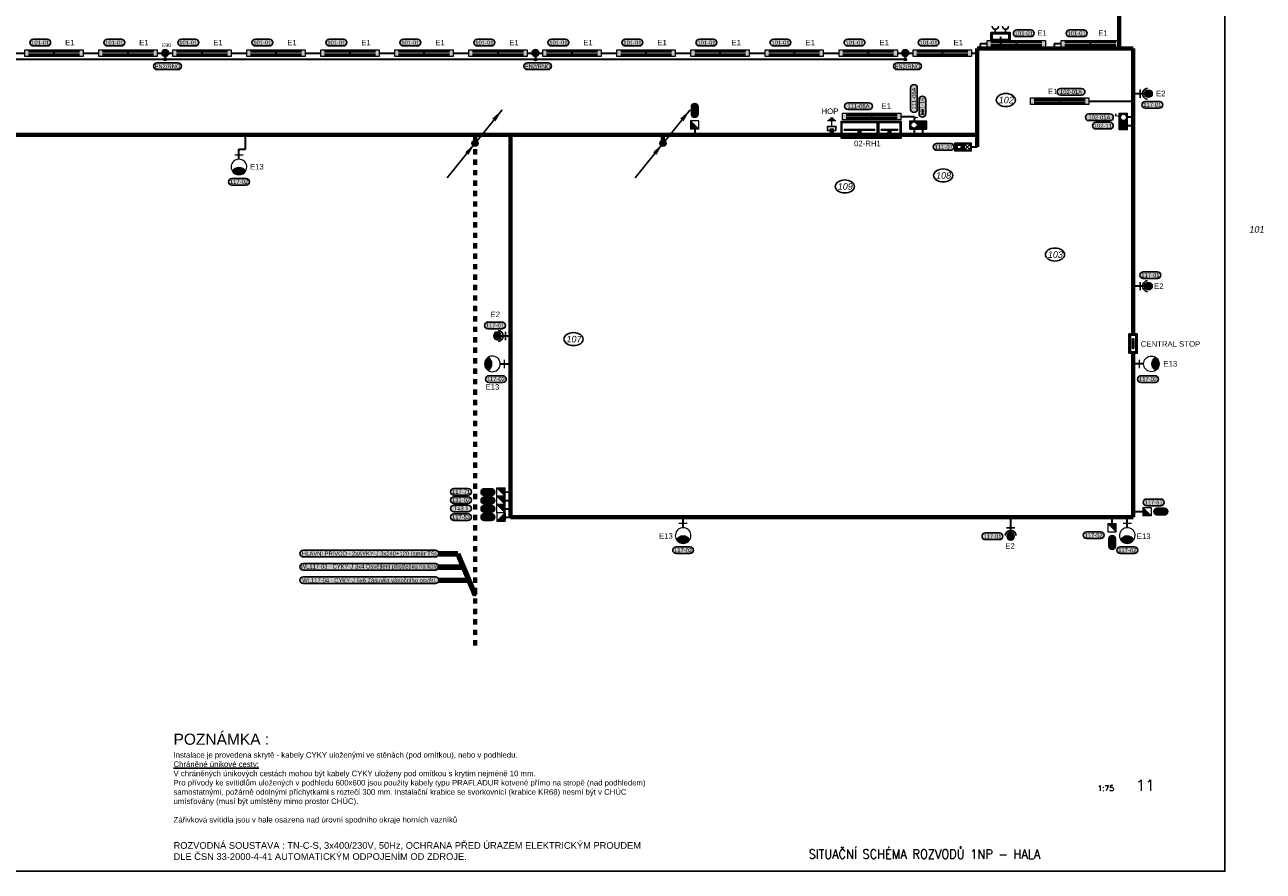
# Model space of a CAD drawing. Extents: x -19864 to 492529, y -84687 to -21221.
# Tile 2 of 34: x 8160 to 41620, y -84687 to -61816. Entities that reach past the tile are written whole.
import ezdxf
from ezdxf.enums import TextEntityAlignment as Align

# ---------------------------------------------------------------- set-up
doc = ezdxf.new("R2010")
doc.units = 0
doc.header["$MEASUREMENT"] = 0
doc.linetypes.add('DASHED', pattern=[0.564444, 0.282222, -0.282222])
doc.layers.get('0').update_dxf_attribs({"linetype": 'CONTINUOUS'})
for name, color, linetype in [('__Bílá', 7, 'CONTINUOUS'), ('__Fialová', 6, 'CONTINUOUS'), ('__Fialová 220', 220, 'CONTINUOUS'), ('__Zelená', 3, 'CONTINUOUS'), ('IN_RAZITKO', 7, 'CONTINUOUS')]:
    doc.layers.add(name, color=color, linetype=linetype)
for name, color, linetype, true_color in [('__Rudá tmavá', 7, 'CONTINUOUS', 0xdb0000), ('__Temná modrá', 7, 'CONTINUOUS', 0x0000c7), ('__Tyrkysová', 7, 'CONTINUOUS', 0x00d6a1), ('__Višňová', 7, 'CONTINUOUS', 0xdb0084)]:
    doc.layers.add(name, color=color, linetype=linetype, true_color=true_color)
doc.layers.add('MP2000N', color=7, linetype='CONTINUOUS', plot=False)
doc.styles.add('ARI-ROM-UNI', font='simplex.shx', dxfattribs={"width": 0.8})
doc.styles.add('Arial', font='arial.ttf')
doc.styles.add('GENERATED_STYLE_1', font='arial.ttf')
doc.dimstyles.new('1---50', dxfattribs={"dimtxt": 150, "dimasz": 150, "dimexe": 125, "dimexo": 125, "dimgap": 75, "dimtad": 0, "dimzin": 0, "dimdsep": 46, "dimtxsty": 'Arial', "dimcen": -150, "dimdle": 1.25, "dimclrd": 256, "dimclre": 256, "dimclrt": 256, "dimadec": 4, "dimazin": 0, "dimtfac": 0.75, "dimtofl": 0, "dimtmove": 2, "dimatfit": 3, "dimfxl": 1, "dimtvp": 1.5, "dimtolj": 1, "dimtzin": 0, "dimlwd": -1, "dimlwe": -1, "dimarcsym": 0})
doc.dimstyles.get("Standard").update_dxf_attribs({"dimtxt": 150, "dimasz": 200, "dimexe": 0.18, "dimexo": 0.0625, "dimgap": 100, "dimtad": 1, "dimdec": 4, "dimzin": 0, "dimdsep": 46, "dimtxsty": 'GENERATED_STYLE_1', "dimcen": 0.09, "dimadec": 0, "dimazin": 0, "dimtfac": 1, "dimtdec": 4, "dimtofl": 0, "dimtmove": 0, "dimatfit": 3, "dimfxl": 1, "dimtolj": 1, "dimtzin": 0, "dimarcsym": 0})

# ---------------------------------------------------------------- blocks, each defined once
blk = doc.blocks.new('C101')
blk.add_hatch(color=256).paths.add_polyline_path([(75, 250), (14, 250), (10, 229, -0.359824), (55, 175, -1), (-55, 175, -0.470779), (10, 229), (14, 250), (-75, 250), (-75, 100), (75, 100)])
at = {"color": 7, "lineweight": 13}
for p, q in [((-75, 250), (75, 250)), ((-75, 100), (-75, 250)), ((10, 229), (27, 318)), ((27, 318), (67, 310)), ((75, 250), (75, 100)), ((-75, 100), (75, 100))]:
    blk.add_line(p, q, dxfattribs=at)
blk.add_line((0, 0), (0, 100))
blk.add_circle((0, 175), 55, dxfattribs=at)
blk = doc.blocks.new('Světlo 258')
h = blk.add_hatch(color=2)
h.dxf.hatch_style = 1
h.paths.add_polyline_path([(787.5, 90), (-787.5, 90), (-787.5, -90), (787.5, -90)])
at = {"color": 7}
for p, q in [((687.5, 57.5), (-687.5, 57.5)), ((687.5, 47.5), (-687.5, 47.5)), ((687.5, 37.5), (-687.5, 37.5)), ((687.5, 27.5), (-687.5, 27.5)), ((687.5, -27.5), (-687.5, -27.5)), ((687.5, -37.5), (-687.5, -37.5)), ((687.5, -47.5), (-687.5, -47.5)), ((687.5, -57.5), (-687.5, -57.5))]:
    blk.add_line(p, q, dxfattribs=at)
at = {"lineweight": 18}
blk.add_lwpolyline([(787.5, 90), (-787.5, 90), (-787.5, -90), (787.5, -90)], close=True, dxfattribs=at)
at = {"color": 7}
blk.add_point((0, 0), dxfattribs=at)
blk = doc.blocks.new('C201')
blk.add_hatch(color=256).paths.add_polyline_path([(75, 250), (-75, 250), (-75, 100), (75, 100)])
at = {"lineweight": 5}
blk.add_hatch(color=7, dxfattribs=at).paths.add_polyline_path([(-48, 175, 0.57735), (48, 175)])
at = {"color": 7, "lineweight": 13}
for p, q in [((-75, 250), (75, 250)), ((-75, 100), (-75, 250)), ((75, 250), (75, 100)), ((-75, 100), (75, 100))]:
    blk.add_line(p, q, dxfattribs=at)
at = {"color": 7, "lineweight": 5}
blk.add_line((-48, 175), (48, 175), dxfattribs=at)
blk.add_line((0, 0), (0, 100))
at = {"color": 7, "lineweight": 13}
blk.add_arc((0, 202), 55, 180, 0, dxfattribs=at)
blk = doc.blocks.new('vývod světlo 2')
at = {"true_color": 0xffff33}
h = blk.add_hatch(color=2, dxfattribs=at)
h.dxf.hatch_style = 2
h.paths.add_polyline_path([(-191, 60, 1), (-191, -60), (191, -60, 1), (191, 60)])
at = {"color": 7}
for p, q in [((-191, 60), (191, 60)), ((-191, -60), (191, -60))]:
    blk.add_line(p, q, dxfattribs=at)
at = {"color": 7, "ltscale": 4}
for centre, start, end in [((-191, 0), 90, 270), ((191, 0), 270, 90)]:
    blk.add_arc(centre, 60, start, end, dxfattribs=at)
at = {"color": 7, "linetype": 'Continuous', "style": 'GENERATED_STYLE_1'}
blk.add_attdef('TEXT', text='', height=75, dxfattribs=at).set_placement((0, 0), align=Align.MIDDLE)
blk = doc.blocks.new('TEXT POPIS 035')
h = blk.add_hatch(color=21)
h.dxf.hatch_style = 2
h.paths.add_polyline_path([(-1281, 600, 1), (-1281, -600), (1281, -600, 1), (1281, 600)])
at = {"color": 7}
for p, q in [((-1281, 600), (1281, 600)), ((-1281, -600), (1281, -600))]:
    blk.add_line(p, q, dxfattribs=at)
at = {"color": 7, "ltscale": 4}
for centre, start, end in [((-1281, 0), 90, 270), ((1281, 0), 270, 90)]:
    blk.add_arc(centre, 600, start, end, dxfattribs=at)
at = {"color": 7, "linetype": 'Continuous', "style": 'GENERATED_STYLE_1'}
blk.add_attdef('TEXT', text='', height=750, dxfattribs=at).set_placement((0, 0), align=Align.MIDDLE)
blk = doc.blocks.new('A175')
at = {"layer": 'MP2000N', "color": 6, "linetype": 'Continuous'}
blk.add_lwpolyline([(0, 0), (60450, 0), (60450, -43725), (0, -43725)], close=True, dxfattribs=at)
blk = doc.blocks.new('tlasig')
for points in [[(-400, 75), (-400, 14), (-379, 10, -0.359824), (-325, 55, -1), (-325, -55, -0.470779), (-379, 10), (-400, 14), (-400, -75), (-250, -75), (-250, 75)], [(-250, 75), (-250, 14), (-229, 10, -0.359824), (-175, 55, -1), (-175, -55, -0.470779), (-229, 10), (-250, 14), (-250, -75), (-100, -75), (-100, 75)]]:
    blk.add_hatch(color=256).paths.add_polyline_path(points)
at = {"color": 7, "lineweight": 13}
for p, q in [((-400, -75), (-400, 75)), ((-400, 75), (-250, 75)), ((-250, -75), (-250, 75)), ((-250, -75), (-250, 75)), ((-250, 75), (-100, 75)), ((-100, -75), (-100, 75)), ((-250, -75), (-400, -75)), ((-100, -75), (-250, -75))]:
    blk.add_line(p, q, dxfattribs=at)
at = {"color": 7, "lineweight": 5}
for p, q in [((-214, 39), (-136, -39)), ((-214, -39), (-136, 39))]:
    blk.add_line(p, q, dxfattribs=at)
blk.add_line((0, 0), (-100, 0))
at = {"color": 7, "lineweight": 13}
for centre in [(-325, 0), (-175, 0)]:
    blk.add_circle(centre, 55, dxfattribs=at)
at = {"color": 7, "lineweight": 5}
blk.add_circle((-325, 0), 35, dxfattribs=at)
blk = doc.blocks.new('MXC001')
h = blk.add_hatch(color=256)
h.dxf.hatch_style = 1
h.paths.add_polyline_path([(175, 150), (-175, 150), (-175, 0), (175, 0)])
h.paths.add_polyline_path([(150, 125), (150, 25), (-150, 25), (-150, 125)], flags=16)
at = {"color": 7}
for p, q in [((-92, 138), (-92, 206)), ((92, 138), (92, 206))]:
    blk.add_line(p, q, dxfattribs=at)
for points in [[(-175, 150), (175, 150), (175, 0), (-175, 0)], [(-150, 125), (150, 125), (150, 25), (-150, 25)]]:
    blk.add_lwpolyline(points, close=True, dxfattribs=at)
for centre in [(-92, 261), (92, 261)]:
    blk.add_arc(centre, 55, 180, 0, dxfattribs=at)
blk = doc.blocks.new('Reflektorové svítidlo')
at = {"ltscale": 2}
h = blk.add_hatch(color=2, dxfattribs=at)
h.dxf.hatch_style = 1
h.paths.add_polyline_path([(50, 150, -0.414214), (-50, 150), (0, 200)])
h.paths.add_polyline_path([(-50, 150, -0.198912), (-71, 200, -0.198912), (-50, 250), (0, 200)])
h.paths.add_polyline_path([(0, 200), (-50, 250, -0.414214), (50, 250)])
h.paths.add_polyline_path([(50, 150), (0, 200), (50, 250, -0.198912), (71, 200, -0.198912)])
for p, q in [((-50, 250), (50, 150)), ((-50, 150), (50, 250)), ((-75, 50), (75, 50)), ((0, 0), (0, 200))]:
    blk.add_line(p, q)
at = {"color": 7, "lineweight": 13}
blk.add_circle((0, 200), 70.7, dxfattribs=at)
blk.add_arc((0, 197), 101, 186.8547, 353.1453)
blk = doc.blocks.new('Převodník')
h = blk.add_hatch(color=256)
h.dxf.hatch_style = 1
h.paths.add_polyline_path([(-75, 100), (75, 100), (75, 250)])
at = {"color": 7, "lineweight": 13}
for p, q in [((-75, 250), (75, 250)), ((-75, 100), (-75, 250)), ((75, 250), (75, 100)), ((-75, 100), (75, 100))]:
    blk.add_line(p, q, dxfattribs=at)
at = {"color": 7}
blk.add_line((-75, 100), (75, 250), dxfattribs=at)
blk.add_line((0, 0), (0, 100))
blk = doc.blocks.new('TEXT POPIS 025')
h = blk.add_hatch(color=21)
h.dxf.hatch_style = 2
edge = h.paths.add_edge_path()
edge.add_arc((654, 0), 600, 270, 450)
edge.add_line((654, 600), (-654, 600))
edge.add_arc((-654, 0), 600, 90, 270)
edge.add_line((-654, -600), (654, -600))
at = {"color": 7}
for p, q in [((-654, 600), (654, 600)), ((-654, -600), (654, -600))]:
    blk.add_line(p, q, dxfattribs=at)
at = {"color": 7, "ltscale": 4}
for centre, start, end in [((-654, 0), 90, 270), ((654, 0), 270, 90)]:
    blk.add_arc(centre, 600, start, end, dxfattribs=at)
at = {"color": 7, "linetype": 'Continuous', "style": 'GENERATED_STYLE_1'}
blk.add_attdef('TEXT', text='', height=750, dxfattribs=at).set_placement((0, 0), align=Align.MIDDLE)
blk = doc.blocks.new('TEXT POPIS 250')
h = blk.add_hatch(color=21)
h.dxf.hatch_style = 2
h.paths.add_polyline_path([(-11900, 600, 1), (-11900, -600), (11900, -600, 1), (11900, 600)])
at = {"color": 7}
for p, q in [((-11900, 600), (11900, 600)), ((-11900, -600), (11900, -600))]:
    blk.add_line(p, q, dxfattribs=at)
for centre, start, end in [((-11900, 0), 90, 270), ((11900, 0), 270, 90)]:
    blk.add_arc(centre, 600, start, end, dxfattribs=at)
at = {"color": 7, "linetype": 'Continuous', "style": 'GENERATED_STYLE_1'}
blk.add_attdef('TEXT', text='', height=750, dxfattribs=at).set_placement((0, 0), align=Align.MIDDLE)
blk = doc.blocks.new('Rozváděč 600x400')
h = blk.add_hatch(color=256)
h.dxf.hatch_style = 1
h.paths.add_polyline_path([(-225, -212.5), (-225, -237.5), (225, -237.5), (225, -212.5)], flags=0)
h.paths.add_polyline_path([(-312.5, 0), (-312.5, -450), (312.5, -450), (312.5, 0)])
h.paths.add_polyline_path([(287.5, -25), (287.5, -425), (-287.5, -425), (-287.5, -25)], flags=16)
h = blk.add_hatch(color=256)
h.dxf.hatch_style = 1
h.paths.add_polyline_path([(-225, -212.5), (-225, -237.5), (225, -237.5), (225, -212.5)])
at = {"color": 7}
for p, q in [((-225, -212.5), (225, -212.5)), ((-225, -212.5), (-225, -237.5)), ((-225, -237.5), (225, -237.5)), ((225, -212.5), (225, -237.5))]:
    blk.add_line(p, q, dxfattribs=at)
for points in [[(-312.5, -450), (312.5, -450), (312.5, 0), (-312.5, 0)], [(-287.5, -425), (287.5, -425), (287.5, -25), (-287.5, -25)]]:
    blk.add_lwpolyline(points, close=True, dxfattribs=at)
at = {"layer": '__Rudá tmavá'}
blk.add_line((-312.5, -250), (-312.5, -450), dxfattribs=at)
blk = doc.blocks.new('R1000x400')
h = blk.add_hatch(color=256)
h.dxf.hatch_style = 1
h.paths.add_polyline_path([(-412.5, 237.5), (-412.5, 212.5), (412.5, 212.5), (412.5, 237.5)], flags=0)
h.paths.add_polyline_path([(-500, 450), (-500, 0), (500, 0), (500, 450)])
h.paths.add_polyline_path([(475, 425), (475, 25), (-475, 25), (-475, 425)], flags=16)
h.paths.add_polyline_path([(412.5, 237.5), (412.5, 212.5), (-412.5, 212.5), (-412.5, 237.5)], flags=0)
h = blk.add_hatch(color=256)
h.dxf.hatch_style = 1
h.paths.add_polyline_path([(-412.5, 237.5), (-412.5, 212.5), (412.5, 212.5), (412.5, 237.5)])
at = {"color": 7}
for p, q in [((-412.5, 237.5), (412.5, 237.5)), ((-412.5, 237.5), (-412.5, 212.5)), ((-412.5, 212.5), (412.5, 212.5)), ((412.5, 237.5), (412.5, 212.5))]:
    blk.add_line(p, q, dxfattribs=at)
for points in [[(-500, 0), (500, 0), (500, 450), (-500, 450)], [(-475, 25), (475, 25), (475, 425), (-475, 425)]]:
    blk.add_lwpolyline(points, close=True, dxfattribs=at)
at = {"layer": '__Rudá tmavá'}
blk.add_line((-500, 200), (-500, 0), dxfattribs=at)
blk = doc.blocks.new('SPOJ101')
at = {"const_width": 37.5}
blk.add_lwpolyline([(0, -18.75, -1), (0, 18.75, -1)], format="xyb", close=True, dxfattribs=at)
at = {"color": 7, "lineweight": 13}
blk.add_circle((0, 0), 37.5, dxfattribs=at)
blk = doc.blocks.new('Skříň šíře 350')
h = blk.add_hatch(color=256)
h.dxf.hatch_style = 1
h.paths.add_polyline_path([(175, 75), (-175, 75), (-175, -75), (175, -75)])
h.paths.add_polyline_path([(150, -50), (-150, -50), (-150, 50), (150, 50)], flags=16)
h.paths.add_polyline_path([(87.5, 12.5), (87.5, -12.5), (-87.5, -12.5), (-87.5, 12.5)], flags=0)
h = blk.add_hatch(color=256)
h.dxf.hatch_style = 1
h.paths.add_polyline_path([(-87.5, 12.5), (-87.5, -12.5), (87.5, -12.5), (87.5, 12.5)])
at = {"color": 7}
for p, q in [((-87.5, 12.5), (87.5, 12.5)), ((-87.5, 12.5), (-87.5, -12.5)), ((87.5, 12.5), (87.5, -12.5)), ((-87.5, -12.5), (87.5, -12.5))]:
    blk.add_line(p, q, dxfattribs=at)
for points in [[(-175, 75), (175, 75), (175, -75), (-175, -75)], [(-150, 50), (150, 50), (150, -50), (-150, -50)]]:
    blk.add_lwpolyline(points, close=True, dxfattribs=at)
blk = doc.blocks.new('vývod světlo')
at = {"true_color": 0xffff33}
h = blk.add_hatch(color=2, dxfattribs=at)
h.dxf.hatch_style = 2
h.paths.add_polyline_path([(-128, 60, 1), (-128, -60), (128, -60, 1), (128, 60)])
at = {"color": 7}
for p, q in [((-128, 60), (128, 60)), ((-128, -60), (128, -60))]:
    blk.add_line(p, q, dxfattribs=at)
at = {"color": 7, "ltscale": 4}
for centre, start, end in [((-128, 0), 90, 270), ((128, 0), 270, 90)]:
    blk.add_arc(centre, 60, start, end, dxfattribs=at)
at = {"color": 7, "linetype": 'Continuous', "style": 'GENERATED_STYLE_1'}
blk.add_attdef('TEXT', text='', height=75, dxfattribs=at).set_placement((0, 0), align=Align.MIDDLE)
blk = doc.blocks.new('Výbojka nástěnná')
h = blk.add_hatch(color=256)
h.dxf.hatch_style = 1
h.paths.add_polyline_path([(120, 363, 0.553992), (-120, 363, 0.553992)])
at = {"color": 7, "lineweight": 13}
for p, q in [((-75, 73), (75, 73)), ((0, 0), (0, 146))]:
    blk.add_line(p, q, dxfattribs=at)
for centre, start, end in [((0, 288), 147.9722, 32.0278), ((0, 288), 32.0278, 147.9722), ((0, 438), 212.0278, 327.9722)]:
    blk.add_arc(centre, 141, start, end, dxfattribs=at)
blk = doc.blocks.new('D101')
at = {"color": 7, "lineweight": 13}
for p, q in [((75, -175), (-75, -175)), ((50, -200), (-50, -200)), ((0, -75), (0, -175)), ((25, -225), (-25, -225))]:
    blk.add_line(p, q, dxfattribs=at)
blk.add_lwpolyline([(75, 0), (75, -75), (-75, -75), (-75, 0)], close=True)
blk = doc.blocks.new('Nouzové svítidlo stropní 102')
at = {"ltscale": 2}
h = blk.add_hatch(color=30, dxfattribs=at)
h.dxf.hatch_style = 1
h.paths.add_polyline_path([(-50, -50), (0, 0), (-50, 50, 0.198912), (-71, 0, 0.198912)])
h.paths.add_polyline_path([(50, 50), (0, 0), (50, -50, 0.198912), (71, 0, 0.198912)])
h = blk.add_hatch(color=2, dxfattribs=at)
h.dxf.hatch_style = 1
h.paths.add_polyline_path([(-50, 50), (0, 0), (50, 50, 0.414214)])
h.paths.add_polyline_path([(-50, -50, 0.414214), (50, -50), (0, 0)])
at = {"color": 7, "lineweight": 13}
for p, q in [((50, 50), (-50, -50)), ((50, -50), (-50, 50))]:
    blk.add_line(p, q, dxfattribs=at)
blk.add_circle((0, 0), 92.4)
blk.add_circle((0, 0), 70.7, dxfattribs=at)

msp = doc.modelspace()

# ---------------------------------------------------------------- linework, layer by layer
at = {"color": 7}
for centre in [(34666, -63849), (32973, -65887), (30316, -66185), (35993, -68026), (22987, -70309)]:
    msp.add_ellipse(centre, major_axis=(-259, 0), ratio=0.6793, dxfattribs=at)
at = {"layer": '__Temná modrá', "lineweight": 70}
for p, q in [((37732, -62454), (37732, -43199)), ((33892, -62454), (33892, -65118)), ((33892, -62454), (38107, -62454)), ((38107, -70168), (38107, -62454)), ((-3738, -64786), (33892, -64786)), ((20324, -65021), (20324, -64786)), ((21287, -75125), (21287, -64786)), ((25403, -65021), (25403, -64786)), ((29962, -64618), (29962, -64786)), ((30713, -64667), (30713, -64786)), ((31526, -64667), (31526, -64786)), ((38107, -70693), (38107, -75125)), ((21287, -75125), (38107, -75125))]:
    msp.add_line(p, q, dxfattribs=at)
at = {"layer": '__Temná modrá', "lineweight": 35}
for p, q in [((34519, -62141), (34519, -62454)), ((34160, -62327), (33969, -62327)), ((33969, -62327), (33969, -62439)), ((36160, -62327), (35969, -62327)), ((35969, -62327), (35969, -62439)), ((31947, -62755), (-3738, -62755)), ((7735, -62579), (8160, -62579)), ((9735, -62579), (10160, -62579)), ((11735, -62579), (12160, -62579)), ((11954, -62672), (11954, -62755)), ((13735, -62579), (14160, -62579)), ((15735, -62579), (16160, -62579)), ((17735, -62579), (18160, -62579)), ((19735, -62579), (20160, -62579)), ((21735, -62579), (22160, -62579)), ((21957, -62672), (21957, -62755)), ((23735, -62579), (24160, -62579)), ((25735, -62579), (26160, -62579)), ((27735, -62579), (28160, -62579)), ((29735, -62579), (30160, -62579)), ((31735, -62579), (32160, -62579)), ((31947, -62672), (31947, -62755)), ((33735, -62579), (33892, -62579)), ((36905, -63879), (38042, -63879)), ((38513, -63679), (38107, -63679)), ((32410, -64099), (32410, -64249)), ((31831, -64295), (32185, -64295)), ((32185, -64295), (32185, -64411)), ((38107, -64317), (37957, -64317)), ((37957, -64542), (38107, -64542)), ((14126, -65179), (14126, -64786)), ((26259, -64636), (26259, -64786)), ((32185, -64636), (32185, -64786)), ((32410, -64636), (32410, -64786)), ((13947, -65449), (13947, -65179)), ((13947, -65179), (14126, -65179)), ((33742, -65118), (33892, -65118)), ((38513, -68879), (38107, -68879)), ((20931, -70224), (21287, -70224)), ((21008, -70979), (21287, -70979)), ((38387, -70979), (38107, -70979)), ((21137, -74667), (21287, -74667)), ((21137, -74892), (21287, -74892)), ((21137, -75117), (21287, -75117)), ((25947, -75404), (25947, -75125)), ((34797, -75635), (34797, -75125)), ((37537, -75294), (37537, -75125)), ((37947, -75404), (37947, -75125)), ((38367, -74974), (38107, -74974))]:
    msp.add_line(p, q, dxfattribs=at)
at = {"layer": '__Temná modrá', "linetype": 'DASHED', "lineweight": 70, "ltscale": 500}
msp.add_line((20324, -78584), (20324, -65021), dxfattribs=at)

# ---------------------------------------------------------------- block references
at = {"lineweight": 0, "xscale": 1.5, "yscale": 1.5, "zscale": 1.5}
for p, values in [((12014, -62938), {'TEXT': 'EN2/RNO'}), ((22016, -62938), {'TEXT': 'EN2/RNO'}), ((32007, -62938), {'TEXT': 'EN2/RNO'}), ((36427, -63628), {'TEXT': '102-01A'}), ((30685, -64015), {'TEXT': '111-06A'}), ((37193, -64317), {'TEXT': '102-01A'})]:
    msp.add_blockref('vývod světlo 2', p, dxfattribs=at).add_auto_attribs(values)
at = {"lineweight": 0, "xscale": 1.5, "yscale": 1.5, "zscale": 1.5, "rotation": 90}
msp.add_blockref('vývod světlo 2', (32184, -63809), dxfattribs=at).add_auto_attribs({'TEXT': '111-06A'})
at = {"xscale": 0.15, "yscale": 0.15, "zscale": 0.15, "rotation": 90}
msp.add_blockref('TEXT POPIS 035', (32410, -64028), dxfattribs=at).add_auto_attribs({'TEXT': '101-16'})
at = {"ltscale": 4, "xscale": 0.15, "yscale": 0.15, "zscale": 0.15, "rotation": 90}
msp.add_blockref('TEXT POPIS 025', (26259, -64129), dxfattribs=at).add_auto_attribs({'TEXT': 'YVG'})
at = {"xscale": 0.15, "yscale": 0.15, "zscale": 0.15}
for name, p, values in [('TEXT POPIS 035', (37287, -64542), {'TEXT': '102-11'}), ('TEXT POPIS 035', (19948, -74434), {'TEXT': '117-71'}), ('TEXT POPIS 035', (19948, -74659), {'TEXT': '131-02'}), ('TEXT POPIS 035', (19948, -74884), {'TEXT': 'T43.1'}), ('TEXT POPIS 035', (38658, -74720), {'TEXT': '117-51'}), ('TEXT POPIS 035', (19948, -75120), {'TEXT': '117-53'}), ('TEXT POPIS 035', (37038, -75609), {'TEXT': '117-52'}), ('TEXT POPIS 250', (17468, -76106), {'TEXT': 'HLAVNÍ PŘÍVOD - 2xAYKY-J 3x240+120 (směr TS)'}), ('TEXT POPIS 250', (17468, -76465), {'TEXT': 'WL117-03 - CYKY-J 3x4 Osvětlení přístřešku na kola'}), ('TEXT POPIS 250', (17468, -76825), {'TEXT': 'WL117-04 - CYKY-J 5x6 Zásuvka vánočního osvětl.'})]:
    msp.add_blockref(name, p, dxfattribs=at).add_auto_attribs(values)
at = {"ltscale": 4, "xscale": 0.15, "yscale": 0.15, "zscale": 0.15}
for p, values in [((20674, -74442), {'TEXT': 'SMS'}), ((20674, -74667), {'TEXT': 'TP'}), ((20674, -74892), {'TEXT': 'TA'}), ((38856, -74971), {'TEXT': 'CAM'}), ((20674, -75117), {'TEXT': 'CAM'})]:
    msp.add_blockref('TEXT POPIS 025', p, dxfattribs=at).add_auto_attribs(values)
at = {"ltscale": 4}
ref = msp.add_blockref('TEXT POPIS 025', (37537, -75804), dxfattribs=dict(at, xscale=-0.15, yscale=0.15, zscale=0.15, rotation=90))
ref.add_attrib('TEXT', 'CAM', dxfattribs={"color": 7, "linetype": 'Continuous', "height": 112.5, "rotation": 90, "style": 'GENERATED_STYLE_1'}).set_placement((37537, -75804), align=Align.MIDDLE)
at = {"layer": '__Fialová', "xscale": 2.25, "yscale": 2.25, "zscale": 2.25}
for p in [(20324, -65021), (25403, -65021)]:
    msp.add_blockref('SPOJ101', p, dxfattribs=at)
at = {"layer": '__Fialová 220', "xscale": -1.5, "yscale": 1.5, "zscale": 1.5}
msp.add_blockref('Převodník', (26259, -64786), dxfattribs=at)
at = {"layer": '__Fialová 220', "yscale": 1.5, "zscale": 1.5}
for p, xscale, rotation in [((21287, -74442), 1.5, 89.99999999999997), ((21287, -74667), 1.5, 89.99999999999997), ((21287, -74892), 1.5, 89.99999999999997), ((38217, -74974), 1.5, 270), ((21287, -75117), -1.5, 90), ((37537, -75144), -1.5, 180)]:
    msp.add_blockref('Převodník', p, dxfattribs=dict(at, xscale=xscale, rotation=rotation))
at = {"layer": '__Rudá tmavá', "xscale": 1.5, "yscale": 1.5, "zscale": 1.5}
for name, p in [('MXC001', (34519, -62248)), ('C201', (32410, -64786))]:
    msp.add_blockref(name, p, dxfattribs=at)
at = {"layer": '__Rudá tmavá', "lineweight": 0, "xscale": 1.5, "yscale": 1.5, "zscale": 1.5}
for p, values in [((8577, -62299), {'TEXT': '101-01'}), ((10577, -62299), {'TEXT': '101-01'}), ((12577, -62299), {'TEXT': '101-01'}), ((14577, -62299), {'TEXT': '101-01'}), ((16577, -62299), {'TEXT': '101-01'}), ((18577, -62299), {'TEXT': '101-01'}), ((20577, -62299), {'TEXT': '101-01'}), ((22577, -62299), {'TEXT': '101-01'}), ((24577, -62299), {'TEXT': '101-01'}), ((26577, -62299), {'TEXT': '101-01'}), ((28577, -62299), {'TEXT': '101-01'}), ((30577, -62299), {'TEXT': '101-01'}), ((32577, -62299), {'TEXT': '101-01'}), ((35151, -62047), {'TEXT': '101-01'}), ((36577, -62047), {'TEXT': '101-01'}), ((38622, -63978), {'TEXT': '117-01'}), ((32988, -65118), {'TEXT': '111-07'}), ((13947, -66058), {'TEXT': '117-02'}), ((38572, -68580), {'TEXT': '117-01'}), ((20862, -69939), {'TEXT': '117-01'}), ((20887, -71389), {'TEXT': '117-02'}), ((34304, -75638), {'TEXT': '117-01'}), ((25947, -76013), {'TEXT': '117-02'}), ((37947, -76013), {'TEXT': '117-02'})]:
    msp.add_blockref('vývod světlo', p, dxfattribs=at).add_auto_attribs(values)
at = {"layer": '__Rudá tmavá', "yscale": 1.5, "zscale": 1.5}
for name, p, xscale, rotation in [('D101', (29962, -64674), -1.5, 180), ('C201', (38107, -64542), 1.5, 90), ('Výbojka nástěnná', (13947, -65229), 1.5, 180), ('Skříň šíře 350', (38105, -70431), 1.5, 90), ('Výbojka nástěnná', (21227, -70979), 1.5, 89.99999999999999), ('Výbojka nástěnná', (38167, -70979), -1.5, 270), ('Výbojka nástěnná', (25947, -75185), 1.5, 180), ('Výbojka nástěnná', (37947, -75185), 1.5, 180)]:
    msp.add_blockref(name, p, dxfattribs=dict(at, xscale=xscale, rotation=rotation))
at = {"layer": '__Rudá tmavá'}
for name, p in [('R1000x400', (30713, -64879)), ('Rozváděč 600x400', (31526, -64429))]:
    msp.add_blockref(name, p, dxfattribs=at)
at = {"layer": '__Rudá tmavá', "lineweight": 0}
ref = msp.add_blockref('vývod světlo', (38507, -71389), dxfattribs=dict(at, xscale=-1.5, yscale=1.5, zscale=1.5))
ref.add_attrib('TEXT', '117-02', dxfattribs={"layer": '0', "color": 7, "linetype": 'Continuous', "height": 112.5, "style": 'GENERATED_STYLE_1'}).set_placement((38507, -71389), align=Align.MIDDLE)
at = {"layer": '__Temná modrá', "xscale": -1}
for p in [(8947, -62579), (10947, -62579), (12947, -62579), (14947, -62579), (16947, -62579), (18947, -62579), (20947, -62579), (22947, -62579), (24947, -62579), (26947, -62579), (28947, -62579), (30947, -62579), (32947, -62579), (34947, -62327), (36947, -62327), (36117, -63879), (31043, -64295)]:
    msp.add_blockref('Světlo 258', p, dxfattribs=at)
at = {"layer": '__Temná modrá', "lineweight": 0}
for p in [(11954, -62579), (21957, -62579), (31947, -62579)]:
    msp.add_blockref('Nouzové svítidlo stropní 102', p, dxfattribs=at)
at = {"layer": '__Temná modrá', "yscale": 1.5, "zscale": 1.5}
for p, xscale, rotation in [((38217, -63679), 1.5, 270), ((38217, -68879), 1.5, 270), ((21227, -70224), -1.5, 90), ((34797, -75335), -1.5, 180)]:
    msp.add_blockref('Reflektorové svítidlo', p, dxfattribs=dict(at, xscale=xscale, rotation=rotation))
at = {"layer": '__Zelená'}
for p in [(11954, -62755), (21957, -62755), (31947, -62755)]:
    msp.add_blockref('SPOJ101', p, dxfattribs=at)
at = {"layer": '__Zelená', "xscale": 1.5, "yscale": 1.5, "zscale": 1.5, "rotation": 90}
msp.add_blockref('C101', (38107, -64317), dxfattribs=at)
at = {"layer": '__Zelená', "xscale": 1.5, "yscale": 1.5, "zscale": 1.5}
for name, p in [('C101', (32185, -64786)), ('tlasig', (33892, -65118))]:
    msp.add_blockref(name, p, dxfattribs=at)
at = {"layer": 'MP2000N', "color": 6}
msp.add_blockref('A175', (-19864, -40962), dxfattribs=at)

# ---------------------------------------------------------------- texts
at = {"width": 12750, "attachment_point": 1, "style": 'Arial'}
for s, insert, char_height in [('{\\H2x;POZNÁMKA :\\P}Instalace je provedena skrytě - kabely CYKY uloženými ve stěnách (pod omítkou), nebo v podhledu.\\P{\\LChráněné únikové cesty:}\\PV chráněných únikových cestách mohou být kabely CYKY uloženy pod omítkou s krytím nejméně 10 mm.\\PPro přívody ke svítidlům uložených v podhledu 600x600 jsou použity kabely typu PRAFLADUR kotvené přímo na stropě (nad podhledem) samostatnými, požárně odolnými příchytkami s roztečí 300 mm. Instalační krabice se svorkovnicí (krabice KR68) nesmí být v CHÚC umísťovány (musí být umístěny mimo prostor CHÚC).\\P\\PZářivková svítidla jsou v hale osazena nad úrovní spodního okraje horních vazníků', (12179, -80970), 150), ('ROZVODNÁ SOUSTAVA : TN-C-S, 3x400/230V, 50Hz, OCHRANA PŘED ÚRAZEM ELEKTRICKÝM PROUDEM DLE ČSN 33-2000-4-41 AUTOMATICKÝM ODPOJENÍM OD ZDROJE.', (12179, -83901), 180)]:
    msp.add_mtext(s, dxfattribs=dict(at, insert=insert, char_height=char_height))
at = {"layer": '__Rudá tmavá', "style": 'Arial'}
for s, p in [('HOP', (29687, -64228)), ('02-RH1', (30565, -65097)), ('CENTRAL STOP', (38311, -70516))]:
    msp.add_text(s, height=150, dxfattribs=at).set_placement(p)
at = {"layer": '__Temná modrá', "lineweight": 0, "style": 'Arial'}
for s, height, p in [('E1', 150, (9251, -62374)), ('E1', 150, (11251, -62374)), ('E1', 150, (13251, -62374)), ('E1', 150, (15251, -62374)), ('E1', 150, (17251, -62374)), ('E1', 150, (19251, -62374)), ('E1', 150, (21251, -62374)), ('E1', 150, (23251, -62374)), ('E1', 150, (25251, -62374)), ('E1', 150, (27251, -62374)), ('E1', 150, (29251, -62374)), ('E1', 150, (31251, -62374)), ('E1', 150, (33251, -62374)), ('E1', 150, (35516, -62115)), ('E1', 150, (37161, -62115)), ('E90', 100, (11863, -62417)), ('E1', 150, (35804, -63691)), ('E2', 150, (38724, -63746)), ('E1', 150, (31305, -64085)), ('E13', 150, (14244, -65726)), ('E2', 150, (38671, -68953)), ('E2', 150, (20745, -69716)), ('E13', 150, (38922, -71049)), ('E13', 150, (20609, -71676)), ('E13', 150, (25295, -75703)), ('E13', 150, (38203, -75711)), ('E2', 150, (34651, -75974))]:
    msp.add_text(s, height=height, dxfattribs=at).set_placement(p)
at = {"layer": '__Tyrkysová', "style": 'Arial', "oblique": 10}
for s, p in [('102', (34666, -63849)), ('108', (32973, -65887)), ('109', (30316, -66185)), ('101', (41437, -67345)), ('103', (35993, -68026)), ('107', (22987, -70309))]:
    msp.add_text(s, height=175, dxfattribs=at).set_placement(p, align=Align.MIDDLE_CENTER)
at = {"layer": 'IN_RAZITKO', "transparency": 33554687, "style": 'ARI-ROM-UNI'}
for s, height, p in [('11', 300, (38176, -82519)), ('1:75', 150, (37140, -82519))]:
    msp.add_text(s, height=height, dxfattribs=at).set_placement(p)
at = {"layer": 'IN_RAZITKO', "transparency": 33554687, "style": 'ARI-ROM-UNI', "width": 0.9}
msp.add_text('SITUAČNÍ SCHÉMA ROZVODŮ 1NP - HALA', height=250, dxfattribs=at).set_placement((29337, -84349))

# ---------------------------------------------------------------- leaders
at = {"layer": '__Bílá'}
for points in [[(21054, -64116), (20302, -65048)], [(26133, -64116), (25381, -65048)], [(20321, -65024), (19569, -65956)], [(25400, -65024), (24648, -65956)]]:
    msp.add_leader(points, dimstyle='1---50', override={"dimasz": 350, "dimgap": 40}, dxfattribs=at)
at = {"layer": '__Višňová'}
for points in [[(20324, -77224), (19860, -76108), (19343, -76108)], [(20324, -77224), (20010, -76470), (19343, -76468)], [(20324, -77224), (20159, -76827), (19343, -76828)]]:
    msp.add_leader(points, dimstyle='Standard', override={"dimtxt": 2, "dimasz": 80, "dimexe": 2.5, "dimexo": 2.5, "dimgap": 1.5, "dimdec": 2, "dimcen": -3, "dimdle": 1.25, "dimclrd": 256, "dimclre": 256, "dimclrt": 2, "dimadec": 4, "dimtfac": 0.75, "dimtdec": 2, "dimtmove": 2, "dimldrblk": 'Dot', "dimtvp": 1.5, "dimlwd": 65535, "dimlwe": 65535}, dxfattribs=at)

doc.saveas('drawing.dxf')
